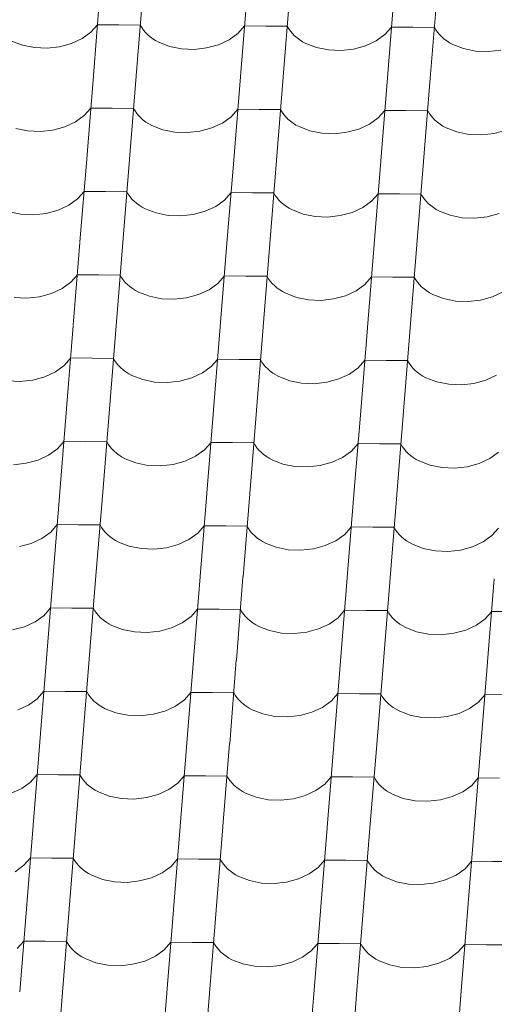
# Model space of a CAD drawing. Header units: millimetres. Extents: x -124639 to 133188, y -48358 to 76648.
# Tile 34 of 49: x 5947 to 6478, y 8416 to 9518. Entities that reach past the tile are written whole.
import ezdxf

# ---------------------------------------------------------------- set-up
doc = ezdxf.new("R2010")
doc.units = ezdxf.units.MM
doc.header["$MEASUREMENT"] = 0
doc.layers.add('Výplně - Povrchové', color=7, linetype='Continuous')

# ---------------------------------------------------------------- blocks, each defined once
blk = doc.blocks.new('*X2')
at = {"layer": 'Výplně - Povrchové', "color": 7, "linetype": 'Continuous', "lineweight": 13}
for p, q in [((6036.6, 9549), (6029.1, 9456)), ((6084.5, 9548.6), (6077, 9455.6)), ((6201.2, 9547.7), (6193.8, 9454.8)), ((6249.2, 9547.3), (6241.7, 9454.4)), ((6365.9, 9546.4), (6358.4, 9453.5)), ((6413.8, 9546.1), (6406.3, 9453.1)), ((6016.5, 9497.2), (6026.3, 9504.3)), ((6026.3, 9504.3), (6033.7, 9512.7)), ((6057.6, 9512.5), (6033.7, 9512.7)), ((6081.6, 9512.3), (6057.6, 9512.5)), ((6081.6, 9512.3), (6083.2, 9509.5)), ((6083.2, 9509.5), (6085.1, 9506.8)), ((6085.1, 9506.8), (6087.3, 9504.2)), ((6087.3, 9504.2), (6089.8, 9501.7)), ((6191, 9503.1), (6198.3, 9511.4)), ((6222.3, 9511.3), (6198.3, 9511.4)), ((6246.2, 9511.1), (6222.3, 9511.3)), ((6246.2, 9511.1), (6247.8, 9508.3)), ((6247.8, 9508.3), (6249.7, 9505.5)), ((6249.7, 9505.5), (6251.9, 9502.9)), ((6355.6, 9501.8), (6363, 9510.2)), ((6386.9, 9510), (6363, 9510.2)), ((6410.9, 9509.8), (6386.9, 9510)), ((6410.9, 9509.8), (6412.5, 9507)), ((6412.5, 9507), (6414.4, 9504.3)), ((6414.4, 9504.3), (6416.6, 9501.7)), ((5937.6, 9494.5), (5949.6, 9489.8)), ((6004.6, 9491.7), (6016.5, 9497.2)), ((6089.8, 9501.7), (6092.5, 9499.3)), ((6092.5, 9499.3), (6095.5, 9497.1)), ((6095.5, 9497.1), (6098.8, 9495.1)), ((6098.8, 9495.1), (6102.2, 9493.2)), ((6102.2, 9493.2), (6114.3, 9488.5)), ((6169.2, 9490.4), (6181.1, 9496)), ((6181.1, 9496), (6191, 9503.1)), ((6251.9, 9502.9), (6254.4, 9500.4)), ((6254.4, 9500.4), (6257.2, 9498.1)), ((6257.2, 9498.1), (6260.2, 9495.9)), ((6260.2, 9495.9), (6263.4, 9493.8)), ((6263.4, 9493.8), (6266.9, 9491.9)), ((6333.9, 9489.2), (6345.8, 9494.7)), ((6345.8, 9494.7), (6355.6, 9501.8)), ((6416.6, 9501.7), (6419.1, 9499.2)), ((6419.1, 9499.2), (6421.8, 9496.8)), ((6421.8, 9496.8), (6424.8, 9494.6)), ((6424.8, 9494.6), (6428, 9492.6)), ((5949.6, 9489.8), (5963, 9487.1)), ((5963, 9487.1), (5977.2, 9486.5)), ((5977.2, 9486.5), (5991.2, 9488.1)), ((5991.2, 9488.1), (6004.6, 9491.7)), ((6114.3, 9488.5), (6127.7, 9485.8)), ((6127.7, 9485.8), (6141.8, 9485.2)), ((6141.8, 9485.2), (6155.9, 9486.8)), ((6155.9, 9486.8), (6169.2, 9490.4)), ((6266.9, 9491.9), (6278.9, 9487.3)), ((6278.9, 9487.3), (6292.3, 9484.6)), ((6292.3, 9484.6), (6306.4, 9484)), ((6306.4, 9484), (6320.5, 9485.5)), ((6320.5, 9485.5), (6333.9, 9489.2)), ((6428, 9492.6), (6431.5, 9490.7)), ((6431.5, 9490.7), (6443.6, 9486)), ((6443.6, 9486), (6457, 9483.3)), ((6457, 9483.3), (6471.1, 9482.7)), ((6471.1, 9482.7), (6485.2, 9484.3)), ((6029.1, 9455.7), (6021.6, 9362.7)), ((6077, 9455.3), (6069.5, 9362.4)), ((6193.7, 9454.4), (6186.3, 9361.5)), ((6241.7, 9454.1), (6234.2, 9361.1)), ((6358.4, 9453.2), (6350.9, 9360.2)), ((6406.3, 9452.8), (6398.8, 9359.8)), ((6018.8, 9411.1), (6026.2, 9419.4)), ((6050.1, 9419.2), (6026.2, 9419.4)), ((6074.1, 9419), (6050.1, 9419.2)), ((6074.1, 9419), (6075.7, 9416.2)), ((6075.7, 9416.2), (6077.6, 9413.5)), ((6183.5, 9409.8), (6190.8, 9418.2)), ((6214.8, 9418), (6190.8, 9418.2)), ((6238.7, 9417.8), (6214.8, 9418)), ((6238.7, 9417.8), (6240.3, 9415)), ((6348.1, 9408.5), (6355.5, 9416.9)), ((6379.4, 9416.7), (6355.5, 9416.9)), ((6403.4, 9416.5), (6379.4, 9416.7)), ((6403.4, 9416.5), (6405, 9413.7)), ((6009, 9403.9), (6018.8, 9411.1)), ((6077.6, 9413.5), (6079.8, 9410.9)), ((6079.8, 9410.9), (6082.3, 9408.4)), ((6082.3, 9408.4), (6085, 9406.1)), ((6085, 9406.1), (6088, 9403.8)), ((6173.6, 9402.7), (6183.5, 9409.8)), ((6240.3, 9415), (6242.2, 9412.3)), ((6242.2, 9412.3), (6244.4, 9409.6)), ((6244.4, 9409.6), (6246.9, 9407.1)), ((6246.9, 9407.1), (6249.7, 9404.8)), ((6249.7, 9404.8), (6252.7, 9402.6)), ((6338.3, 9401.4), (6348.1, 9408.5)), ((6405, 9413.7), (6406.9, 9411)), ((6406.9, 9411), (6409.1, 9408.4)), ((6409.1, 9408.4), (6411.6, 9405.9)), ((6411.6, 9405.9), (6414.3, 9403.5)), ((5942.1, 9396.5), (5955.5, 9393.8)), ((5955.5, 9393.8), (5969.7, 9393.2)), ((5969.7, 9393.2), (5983.7, 9394.8)), ((5983.7, 9394.8), (5997.1, 9398.4)), ((5997.1, 9398.4), (6009, 9403.9)), ((6088, 9403.8), (6091.3, 9401.8)), ((6091.3, 9401.8), (6094.7, 9399.9)), ((6094.7, 9399.9), (6106.8, 9395.2)), ((6106.8, 9395.2), (6120.2, 9392.5)), ((6148.4, 9393.5), (6161.7, 9397.2)), ((6161.7, 9397.2), (6173.6, 9402.7)), ((6252.7, 9402.6), (6255.9, 9400.5)), ((6255.9, 9400.5), (6259.4, 9398.7)), ((6259.4, 9398.7), (6271.4, 9394)), ((6271.4, 9394), (6284.8, 9391.3)), ((6313, 9392.3), (6326.4, 9395.9)), ((6326.4, 9395.9), (6338.3, 9401.4)), ((6414.3, 9403.5), (6417.3, 9401.3)), ((6417.3, 9401.3), (6420.5, 9399.3)), ((6420.5, 9399.3), (6424, 9397.4)), ((6424, 9397.4), (6436.1, 9392.7)), ((6477.7, 9391), (6491, 9394.6)), ((6120.2, 9392.5), (6134.3, 9392)), ((6134.3, 9392), (6148.4, 9393.5)), ((6284.8, 9391.3), (6298.9, 9390.7)), ((6298.9, 9390.7), (6313, 9392.3)), ((6436.1, 9392.7), (6449.5, 9390)), ((6449.5, 9390), (6463.6, 9389.4)), ((6463.6, 9389.4), (6477.7, 9391)), ((6021.6, 9362.4), (6014.1, 9269.5)), ((6069.5, 9362), (6062, 9269.1)), ((6186.2, 9361.1), (6178.7, 9268.2)), ((6234.2, 9360.8), (6226.7, 9267.8)), ((6350.9, 9359.9), (6343.4, 9266.9)), ((6398.8, 9359.5), (6391.3, 9266.6)), ((6001.5, 9310.7), (6011.3, 9317.8)), ((6011.3, 9317.8), (6018.7, 9326.1)), ((6042.6, 9326), (6018.7, 9326.1)), ((6066.6, 9325.8), (6042.6, 9326)), ((6066.6, 9325.8), (6068.2, 9323)), ((6068.2, 9323), (6070.1, 9320.2)), ((6070.1, 9320.2), (6072.3, 9317.6)), ((6072.3, 9317.6), (6074.8, 9315.1)), ((6166.1, 9309.4), (6176, 9316.5)), ((6176, 9316.5), (6183.3, 9324.9)), ((6207.3, 9324.7), (6183.3, 9324.9)), ((6231.2, 9324.5), (6207.3, 9324.7)), ((6231.2, 9324.5), (6232.8, 9321.7)), ((6232.8, 9321.7), (6234.7, 9319)), ((6234.7, 9319), (6236.9, 9316.4)), ((6340.6, 9315.3), (6348, 9323.6)), ((6371.9, 9323.4), (6348, 9323.6)), ((6395.9, 9323.2), (6371.9, 9323.4)), ((6395.9, 9323.2), (6397.5, 9320.4)), ((6397.5, 9320.4), (6399.4, 9317.7)), ((6399.4, 9317.7), (6401.6, 9315.1)), ((5989.6, 9305.1), (6001.5, 9310.7)), ((6074.8, 9315.1), (6077.5, 9312.8)), ((6077.5, 9312.8), (6080.5, 9310.6)), ((6080.5, 9310.6), (6083.8, 9308.5)), ((6083.8, 9308.5), (6087.2, 9306.6)), ((6087.2, 9306.6), (6099.3, 9302)), ((6154.2, 9303.9), (6166.1, 9309.4)), ((6236.9, 9316.4), (6239.4, 9313.9)), ((6239.4, 9313.9), (6242.2, 9311.5)), ((6242.2, 9311.5), (6245.2, 9309.3)), ((6245.2, 9309.3), (6248.4, 9307.3)), ((6248.4, 9307.3), (6251.9, 9305.4)), ((6318.9, 9302.6), (6330.8, 9308.1)), ((6330.8, 9308.1), (6340.6, 9315.3)), ((6401.6, 9315.1), (6404, 9312.6)), ((6404, 9312.6), (6406.8, 9310.2)), ((6406.8, 9310.2), (6409.8, 9308)), ((6409.8, 9308), (6413, 9306)), ((6413, 9306), (6416.5, 9304.1)), ((5934.6, 9303.2), (5948, 9300.5)), ((5948, 9300.5), (5962.2, 9299.9)), ((5962.2, 9299.9), (5976.2, 9301.5)), ((5976.2, 9301.5), (5989.6, 9305.1)), ((6099.3, 9302), (6112.7, 9299.3)), ((6112.7, 9299.3), (6126.8, 9298.7)), ((6126.8, 9298.7), (6140.9, 9300.2)), ((6140.9, 9300.2), (6154.2, 9303.9)), ((6251.9, 9305.4), (6263.9, 9300.7)), ((6263.9, 9300.7), (6277.3, 9298)), ((6277.3, 9298), (6291.4, 9297.4)), ((6291.4, 9297.4), (6305.5, 9299)), ((6305.5, 9299), (6318.9, 9302.6)), ((6416.5, 9304.1), (6428.6, 9299.4)), ((6428.6, 9299.4), (6442, 9296.7)), ((6442, 9296.7), (6456.1, 9296.1)), ((6456.1, 9296.1), (6470.2, 9297.7)), ((6470.2, 9297.7), (6483.5, 9301.4)), ((6014.1, 9269.1), (6006.6, 9176.2)), ((6062, 9268.8), (6054.5, 9175.8)), ((6178.7, 9267.9), (6171.2, 9174.9)), ((6226.7, 9267.5), (6219.2, 9174.5)), ((6343.4, 9266.6), (6335.9, 9173.6)), ((6391.3, 9266.2), (6383.8, 9173.3)), ((6003.8, 9224.5), (6011.2, 9232.9)), ((6035.1, 9232.7), (6011.2, 9232.9)), ((6059.1, 9232.5), (6035.1, 9232.7)), ((6059.1, 9232.5), (6060.7, 9229.7)), ((6060.7, 9229.7), (6062.6, 9227)), ((6168.5, 9223.2), (6175.8, 9231.6)), ((6199.8, 9231.4), (6175.8, 9231.6)), ((6223.7, 9231.2), (6199.8, 9231.4)), ((6223.7, 9231.2), (6225.3, 9228.4)), ((6225.3, 9228.4), (6227.2, 9225.7)), ((6333.1, 9222), (6340.5, 9230.3)), ((6364.4, 9230.1), (6340.5, 9230.3)), ((6388.4, 9230), (6364.4, 9230.1)), ((6388.4, 9230), (6390, 9227.2)), ((5982.1, 9211.9), (5994, 9217.4)), ((5994, 9217.4), (6003.8, 9224.5)), ((6062.6, 9227), (6064.8, 9224.3)), ((6064.8, 9224.3), (6067.3, 9221.8)), ((6067.3, 9221.8), (6070, 9219.5)), ((6070, 9219.5), (6073, 9217.3)), ((6073, 9217.3), (6076.2, 9215.2)), ((6158.6, 9216.1), (6168.5, 9223.2)), ((6227.2, 9225.7), (6229.4, 9223.1)), ((6229.4, 9223.1), (6231.9, 9220.6)), ((6231.9, 9220.6), (6234.6, 9218.2)), ((6234.6, 9218.2), (6237.7, 9216)), ((6323.3, 9214.9), (6333.1, 9222)), ((6390, 9227.2), (6391.9, 9224.4)), ((6391.9, 9224.4), (6394.1, 9221.8)), ((6394.1, 9221.8), (6396.5, 9219.3)), ((6396.5, 9219.3), (6399.3, 9217)), ((5940.5, 9207.2), (5954.6, 9206.7)), ((5954.6, 9206.7), (5968.7, 9208.2)), ((5968.7, 9208.2), (5982.1, 9211.9)), ((6076.2, 9215.2), (6079.7, 9213.4)), ((6079.7, 9213.4), (6091.8, 9208.7)), ((6091.8, 9208.7), (6105.2, 9206)), ((6119.3, 9205.4), (6133.4, 9207)), ((6133.4, 9207), (6146.7, 9210.6)), ((6146.7, 9210.6), (6158.6, 9216.1)), ((6237.7, 9216), (6240.9, 9214)), ((6240.9, 9214), (6244.4, 9212.1)), ((6244.4, 9212.1), (6256.4, 9207.4)), ((6256.4, 9207.4), (6269.8, 9204.7)), ((6298, 9205.7), (6311.3, 9209.3)), ((6311.3, 9209.3), (6323.3, 9214.9)), ((6399.3, 9217), (6402.3, 9214.8)), ((6402.3, 9214.8), (6405.5, 9212.7)), ((6405.5, 9212.7), (6409, 9210.8)), ((6409, 9210.8), (6421.1, 9206.1)), ((6462.7, 9204.4), (6476, 9208.1)), ((6476, 9208.1), (6487.9, 9213.6)), ((6105.2, 9206), (6119.3, 9205.4)), ((6269.8, 9204.7), (6283.9, 9204.1)), ((6283.9, 9204.1), (6298, 9205.7)), ((6421.1, 9206.1), (6434.5, 9203.4)), ((6434.5, 9203.4), (6448.6, 9202.9)), ((6448.6, 9202.9), (6462.7, 9204.4)), ((6006.6, 9175.8), (5999.1, 9082.9)), ((6054.5, 9175.5), (6047, 9082.5)), ((6171.2, 9174.6), (6163.7, 9081.6)), ((6219.2, 9174.2), (6211.7, 9081.3)), ((6335.9, 9173.3), (6328.4, 9080.4)), ((6383.8, 9172.9), (6376.3, 9080)), ((5986.5, 9124.1), (5996.3, 9131.2)), ((5996.3, 9131.2), (6003.7, 9139.6)), ((6027.6, 9139.4), (6003.7, 9139.6)), ((6051.6, 9139.2), (6027.6, 9139.4)), ((6051.6, 9139.2), (6053.2, 9136.4)), ((6053.2, 9136.4), (6055.1, 9133.7)), ((6055.1, 9133.7), (6057.3, 9131.1)), ((6057.3, 9131.1), (6059.8, 9128.6)), ((6151.1, 9122.8), (6161, 9130)), ((6161, 9130), (6168.3, 9138.3)), ((6192.3, 9138.1), (6168.3, 9138.3)), ((6216.2, 9137.9), (6192.3, 9138.1)), ((6216.2, 9137.9), (6217.8, 9135.1)), ((6217.8, 9135.1), (6219.7, 9132.4)), ((6219.7, 9132.4), (6221.9, 9129.8)), ((6221.9, 9129.8), (6224.4, 9127.3)), ((6325.6, 9128.7), (6332.9, 9137.1)), ((6356.9, 9136.9), (6332.9, 9137.1)), ((6380.9, 9136.7), (6356.9, 9136.9)), ((6380.9, 9136.7), (6382.5, 9133.9)), ((6382.5, 9133.9), (6384.4, 9131.1)), ((6384.4, 9131.1), (6386.6, 9128.5)), ((5961.2, 9114.9), (5974.6, 9118.6)), ((5974.6, 9118.6), (5986.5, 9124.1)), ((6059.8, 9128.6), (6062.5, 9126.2)), ((6062.5, 9126.2), (6065.5, 9124)), ((6065.5, 9124), (6068.7, 9122)), ((6068.7, 9122), (6072.2, 9120.1)), ((6072.2, 9120.1), (6084.3, 9115.4)), ((6139.2, 9117.3), (6151.1, 9122.8)), ((6224.4, 9127.3), (6227.1, 9124.9)), ((6227.1, 9124.9), (6230.1, 9122.7)), ((6230.1, 9122.7), (6233.4, 9120.7)), ((6233.4, 9120.7), (6236.9, 9118.8)), ((6236.9, 9118.8), (6248.9, 9114.1)), ((6303.8, 9116.1), (6315.8, 9121.6)), ((6315.8, 9121.6), (6325.6, 9128.7)), ((6386.6, 9128.5), (6389, 9126)), ((6389, 9126), (6391.8, 9123.7)), ((6391.8, 9123.7), (6394.8, 9121.5)), ((6394.8, 9121.5), (6398, 9119.4)), ((6398, 9119.4), (6401.5, 9117.5)), ((6468.5, 9114.8), (6480.4, 9120.3)), ((5933, 9114), (5947.1, 9113.4)), ((5947.1, 9113.4), (5961.2, 9114.9)), ((6084.3, 9115.4), (6097.7, 9112.7)), ((6097.7, 9112.7), (6111.8, 9112.1)), ((6111.8, 9112.1), (6125.9, 9113.7)), ((6125.9, 9113.7), (6139.2, 9117.3)), ((6248.9, 9114.1), (6262.3, 9111.4)), ((6262.3, 9111.4), (6276.4, 9110.8)), ((6276.4, 9110.8), (6290.5, 9112.4)), ((6290.5, 9112.4), (6303.8, 9116.1)), ((6401.5, 9117.5), (6413.5, 9112.9)), ((6413.5, 9112.9), (6427, 9110.2)), ((6427, 9110.2), (6441.1, 9109.6)), ((6441.1, 9109.6), (6455.2, 9111.2)), ((6455.2, 9111.2), (6468.5, 9114.8)), ((5999.1, 9082.6), (5991.6, 8989.6)), ((6047, 9082.2), (6039.5, 8989.2)), ((6163.7, 9081.3), (6156.2, 8988.3)), ((6211.7, 9080.9), (6204.2, 8988)), ((6328.4, 9080), (6320.9, 8987.1)), ((6376.3, 9079.7), (6368.8, 8986.7)), ((5988.8, 9037.9), (5996.2, 9046.3)), ((6020.1, 9046.1), (5996.2, 9046.3)), ((6044.1, 9045.9), (6020.1, 9046.1)), ((6044.1, 9045.9), (6045.7, 9043.1)), ((6045.7, 9043.1), (6047.6, 9040.4)), ((6153.5, 9036.7), (6160.8, 9045)), ((6184.8, 9044.8), (6160.8, 9045)), ((6208.7, 9044.7), (6184.8, 9044.8)), ((6208.7, 9044.7), (6210.3, 9041.9)), ((6210.3, 9041.9), (6212.2, 9039.1)), ((6318.1, 9035.4), (6325.4, 9043.8)), ((6349.4, 9043.6), (6325.4, 9043.8)), ((6373.4, 9043.4), (6349.4, 9043.6)), ((6373.4, 9043.4), (6375, 9040.6)), ((5967.1, 9025.3), (5979, 9030.8)), ((5979, 9030.8), (5988.8, 9037.9)), ((6047.6, 9040.4), (6049.8, 9037.8)), ((6049.8, 9037.8), (6052.3, 9035.3)), ((6052.3, 9035.3), (6055, 9032.9)), ((6055, 9032.9), (6058, 9030.7)), ((6058, 9030.7), (6061.2, 9028.7)), ((6143.6, 9029.6), (6153.5, 9036.7)), ((6212.2, 9039.1), (6214.4, 9036.5)), ((6214.4, 9036.5), (6216.9, 9034)), ((6216.9, 9034), (6219.6, 9031.7)), ((6219.6, 9031.7), (6222.6, 9029.5)), ((6308.2, 9028.3), (6318.1, 9035.4)), ((6375, 9040.6), (6376.9, 9037.9)), ((6376.9, 9037.9), (6379.1, 9035.3)), ((6379.1, 9035.3), (6381.5, 9032.8)), ((6381.5, 9032.8), (6384.3, 9030.4)), ((6384.3, 9030.4), (6387.3, 9028.2)), ((6472.9, 9027), (6482.8, 9034.1)), ((5939.6, 9020.1), (5953.7, 9021.7)), ((5953.7, 9021.7), (5967.1, 9025.3)), ((6061.2, 9028.7), (6064.7, 9026.8)), ((6064.7, 9026.8), (6076.8, 9022.1)), ((6076.8, 9022.1), (6090.2, 9019.4)), ((6090.2, 9019.4), (6104.3, 9018.8)), ((6104.3, 9018.8), (6118.4, 9020.4)), ((6118.4, 9020.4), (6131.7, 9024)), ((6131.7, 9024), (6143.6, 9029.6)), ((6222.6, 9029.5), (6225.9, 9027.4)), ((6225.9, 9027.4), (6229.4, 9025.5)), ((6229.4, 9025.5), (6241.4, 9020.8)), ((6241.4, 9020.8), (6254.8, 9018.1)), ((6268.9, 9017.6), (6283, 9019.1)), ((6283, 9019.1), (6296.3, 9022.8)), ((6296.3, 9022.8), (6308.2, 9028.3)), ((6387.3, 9028.2), (6390.5, 9026.1)), ((6390.5, 9026.1), (6394, 9024.3)), ((6394, 9024.3), (6406, 9019.6)), ((6406, 9019.6), (6419.5, 9016.9)), ((6447.7, 9017.9), (6461, 9021.5)), ((6461, 9021.5), (6472.9, 9027)), ((6254.8, 9018.1), (6268.9, 9017.6)), ((6419.5, 9016.9), (6433.6, 9016.3)), ((6433.6, 9016.3), (6447.7, 9017.9)), ((5991.6, 8989.3), (5984.1, 8896.3)), ((6039.5, 8988.9), (6032, 8896)), ((6156.2, 8988), (6148.7, 8895.1)), ((6204.1, 8987.6), (6196.7, 8894.7)), ((6320.9, 8986.8), (6313.4, 8893.8)), ((6368.8, 8986.4), (6361.3, 8893.4)), ((5981.3, 8944.7), (5988.7, 8953)), ((6012.6, 8952.8), (5988.7, 8953)), ((6036.6, 8952.6), (6012.6, 8952.8)), ((5971.5, 8937.5), (5981.3, 8944.7)), ((6036.6, 8952.6), (6038.2, 8949.8)), ((6038.2, 8949.8), (6040.1, 8947.1)), ((6040.1, 8947.1), (6042.3, 8944.5)), ((6042.3, 8944.5), (6044.8, 8942)), ((6044.8, 8942), (6047.5, 8939.6)), ((6136.1, 8936.3), (6146, 8943.4)), ((6146, 8943.4), (6153.3, 8951.8)), ((6177.3, 8951.6), (6153.3, 8951.8)), ((6201.2, 8951.4), (6177.3, 8951.6)), ((6201.2, 8951.4), (6202.8, 8948.6)), ((6202.8, 8948.6), (6204.7, 8945.8)), ((6204.7, 8945.8), (6206.9, 8943.2)), ((6206.9, 8943.2), (6209.4, 8940.7)), ((6300.7, 8935), (6310.6, 8942.1)), ((6310.6, 8942.1), (6317.9, 8950.5)), ((6341.9, 8950.3), (6317.9, 8950.5)), ((6365.9, 8950.1), (6341.9, 8950.3)), ((6365.9, 8950.1), (6367.5, 8947.3)), ((6367.5, 8947.3), (6369.4, 8944.6)), ((6369.4, 8944.6), (6371.6, 8942)), ((6371.6, 8942), (6374, 8939.5)), ((6475.3, 8940.9), (6482.6, 8949.2)), ((5946.2, 8928.4), (5959.6, 8932)), ((5959.6, 8932), (5971.5, 8937.5)), ((6047.5, 8939.6), (6050.5, 8937.4)), ((6050.5, 8937.4), (6053.7, 8935.4)), ((6053.7, 8935.4), (6057.2, 8933.5)), ((6057.2, 8933.5), (6069.3, 8928.8)), ((6110.9, 8927.1), (6124.2, 8930.8)), ((6124.2, 8930.8), (6136.1, 8936.3)), ((6209.4, 8940.7), (6212.1, 8938.4)), ((6212.1, 8938.4), (6215.1, 8936.2)), ((6215.1, 8936.2), (6218.4, 8934.1)), ((6218.4, 8934.1), (6221.9, 8932.2)), ((6221.9, 8932.2), (6233.9, 8927.6)), ((6288.8, 8929.5), (6300.7, 8935)), ((6374, 8939.5), (6376.8, 8937.1)), ((6376.8, 8937.1), (6379.8, 8934.9)), ((6379.8, 8934.9), (6383, 8932.9)), ((6383, 8932.9), (6386.5, 8931)), ((6386.5, 8931), (6398.5, 8926.3)), ((6453.5, 8928.2), (6465.4, 8933.7)), ((6465.4, 8933.7), (6475.3, 8940.9)), ((6069.3, 8928.8), (6082.7, 8926.1)), ((6082.7, 8926.1), (6096.8, 8925.5)), ((6096.8, 8925.5), (6110.9, 8927.1)), ((6233.9, 8927.6), (6247.3, 8924.9)), ((6247.3, 8924.9), (6261.4, 8924.3)), ((6261.4, 8924.3), (6275.5, 8925.9)), ((6275.5, 8925.9), (6288.8, 8929.5)), ((6398.5, 8926.3), (6412, 8923.6)), ((6412, 8923.6), (6426.1, 8923)), ((6426.1, 8923), (6440.2, 8924.6)), ((6440.2, 8924.6), (6453.5, 8928.2)), ((5984.1, 8896), (5976.6, 8803)), ((6032, 8895.6), (6024.5, 8802.7)), ((6148.7, 8894.7), (6141.2, 8801.8)), ((6196.6, 8894.4), (6189.2, 8801.4)), ((6313.4, 8893.5), (6305.9, 8800.5)), ((6361.3, 8893.1), (6353.8, 8800.2)), ((6478, 8892.2), (6470.5, 8799.3)), ((5973.8, 8851.4), (5981.2, 8859.7)), ((6005.1, 8859.5), (5981.2, 8859.7)), ((6029.1, 8859.4), (6005.1, 8859.5)), ((6029.1, 8859.4), (6030.7, 8856.5)), ((6030.7, 8856.5), (6032.6, 8853.8)), ((6032.6, 8853.8), (6034.8, 8851.2)), ((6138.5, 8850.1), (6145.8, 8858.5)), ((6169.8, 8858.3), (6145.8, 8858.5)), ((6193.7, 8858.1), (6169.8, 8858.3)), ((6193.7, 8858.1), (6195.3, 8855.3)), ((6195.3, 8855.3), (6197.2, 8852.6)), ((6303.1, 8848.8), (6310.4, 8857.2)), ((6334.4, 8857), (6310.4, 8857.2)), ((6358.4, 8856.8), (6334.4, 8857)), ((6358.4, 8856.8), (6360, 8854)), ((6360, 8854), (6361.9, 8851.3)), ((6467.8, 8847.6), (6475.1, 8855.9)), ((6499.1, 8855.8), (6475.1, 8855.9)), ((5952.1, 8838.7), (5964, 8844.3)), ((5964, 8844.3), (5973.8, 8851.4)), ((6034.8, 8851.2), (6037.2, 8848.7)), ((6037.2, 8848.7), (6040, 8846.4)), ((6040, 8846.4), (6043, 8844.2)), ((6043, 8844.2), (6046.2, 8842.1)), ((6116.7, 8837.5), (6128.6, 8843)), ((6128.6, 8843), (6138.5, 8850.1)), ((6197.2, 8852.6), (6199.4, 8850)), ((6199.4, 8850), (6201.9, 8847.5)), ((6201.9, 8847.5), (6204.6, 8845.1)), ((6204.6, 8845.1), (6207.6, 8842.9)), ((6207.6, 8842.9), (6210.9, 8840.8)), ((6293.2, 8841.7), (6303.1, 8848.8)), ((6361.9, 8851.3), (6364.1, 8848.7)), ((6364.1, 8848.7), (6366.5, 8846.2)), ((6366.5, 8846.2), (6369.3, 8843.8)), ((6369.3, 8843.8), (6372.3, 8841.6)), ((6457.9, 8840.5), (6467.8, 8847.6)), ((5938.7, 8835.1), (5952.1, 8838.7)), ((6046.2, 8842.1), (6049.7, 8840.2)), ((6049.7, 8840.2), (6061.8, 8835.5)), ((6061.8, 8835.5), (6075.2, 8832.8)), ((6075.2, 8832.8), (6089.3, 8832.3)), ((6089.3, 8832.3), (6103.4, 8833.8)), ((6103.4, 8833.8), (6116.7, 8837.5)), ((6210.9, 8840.8), (6214.3, 8839)), ((6214.3, 8839), (6226.4, 8834.3)), ((6226.4, 8834.3), (6239.8, 8831.6)), ((6239.8, 8831.6), (6253.9, 8831)), ((6253.9, 8831), (6268, 8832.6)), ((6268, 8832.6), (6281.3, 8836.2)), ((6281.3, 8836.2), (6293.2, 8841.7)), ((6372.3, 8841.6), (6375.5, 8839.6)), ((6375.5, 8839.6), (6379, 8837.7)), ((6379, 8837.7), (6391, 8833)), ((6391, 8833), (6404.5, 8830.3)), ((6432.7, 8831.3), (6446, 8834.9)), ((6446, 8834.9), (6457.9, 8840.5)), ((6404.5, 8830.3), (6418.6, 8829.7)), ((6418.6, 8829.7), (6432.7, 8831.3)), ((5976.6, 8802.7), (5969.1, 8709.8)), ((6024.5, 8802.3), (6017, 8709.4)), ((6141.2, 8801.5), (6133.7, 8708.5)), ((6189.1, 8801.1), (6181.7, 8708.1)), ((6305.9, 8800.2), (6298.4, 8707.2)), ((6353.8, 8799.8), (6346.3, 8706.9)), ((6470.5, 8798.9), (6463, 8706)), ((5966.3, 8758.1), (5973.7, 8766.5)), ((5997.6, 8766.3), (5973.7, 8766.5)), ((6021.6, 8766.1), (5997.6, 8766.3)), ((6021.6, 8766.1), (6023.2, 8763.3)), ((5956.5, 8751), (5966.3, 8758.1)), ((6023.2, 8763.3), (6025.1, 8760.5)), ((6025.1, 8760.5), (6027.3, 8757.9)), ((6027.3, 8757.9), (6029.7, 8755.4)), ((6029.7, 8755.4), (6032.5, 8753.1)), ((6121.1, 8749.7), (6131, 8756.8)), ((6131, 8756.8), (6138.3, 8765.2)), ((6162.3, 8765), (6138.3, 8765.2)), ((6186.2, 8764.8), (6162.3, 8765)), ((6186.2, 8764.8), (6187.8, 8762)), ((6187.8, 8762), (6189.7, 8759.3)), ((6189.7, 8759.3), (6191.9, 8756.7)), ((6191.9, 8756.7), (6194.4, 8754.2)), ((6285.7, 8748.4), (6295.6, 8755.6)), ((6295.6, 8755.6), (6302.9, 8763.9)), ((6326.9, 8763.7), (6302.9, 8763.9)), ((6350.9, 8763.6), (6326.9, 8763.7)), ((6350.9, 8763.6), (6352.5, 8760.7)), ((6352.5, 8760.7), (6354.4, 8758)), ((6354.4, 8758), (6356.6, 8755.4)), ((6356.6, 8755.4), (6359, 8752.9)), ((6450.4, 8747.2), (6460.3, 8754.3)), ((6460.3, 8754.3), (6467.6, 8762.7)), ((6491.6, 8762.5), (6467.6, 8762.7)), ((5944.5, 8745.5), (5956.5, 8751)), ((6032.5, 8753.1), (6035.5, 8750.9)), ((6035.5, 8750.9), (6038.7, 8748.8)), ((6038.7, 8748.8), (6042.2, 8746.9)), ((6042.2, 8746.9), (6054.3, 8742.3)), ((6095.9, 8740.6), (6109.2, 8744.2)), ((6109.2, 8744.2), (6121.1, 8749.7)), ((6194.4, 8754.2), (6197.1, 8751.8)), ((6197.1, 8751.8), (6200.1, 8749.6)), ((6200.1, 8749.6), (6203.4, 8747.6)), ((6203.4, 8747.6), (6206.8, 8745.7)), ((6206.8, 8745.7), (6218.9, 8741)), ((6273.8, 8742.9), (6285.7, 8748.4)), ((6359, 8752.9), (6361.8, 8750.6)), ((6361.8, 8750.6), (6364.8, 8748.4)), ((6364.8, 8748.4), (6368, 8746.3)), ((6368, 8746.3), (6371.5, 8744.4)), ((6371.5, 8744.4), (6383.5, 8739.7)), ((6438.5, 8741.7), (6450.4, 8747.2)), ((6054.3, 8742.3), (6067.7, 8739.6)), ((6067.7, 8739.6), (6081.8, 8739)), ((6081.8, 8739), (6095.9, 8740.6)), ((6218.9, 8741), (6232.3, 8738.3)), ((6232.3, 8738.3), (6246.4, 8737.7)), ((6246.4, 8737.7), (6260.5, 8739.3)), ((6260.5, 8739.3), (6273.8, 8742.9)), ((6383.5, 8739.7), (6397, 8737)), ((6397, 8737), (6411.1, 8736.5)), ((6411.1, 8736.5), (6425.2, 8738)), ((6425.2, 8738), (6438.5, 8741.7)), ((5969.1, 8709.4), (5961.6, 8616.5)), ((6017, 8709.1), (6009.5, 8616.1)), ((6133.7, 8708.2), (6126.2, 8615.2)), ((6181.6, 8707.8), (6174.2, 8614.9)), ((6298.4, 8706.9), (6290.9, 8614)), ((6346.3, 8706.5), (6338.8, 8613.6)), ((6463, 8705.6), (6455.5, 8612.7)), ((5958.8, 8664.8), (5966.1, 8673.2)), ((5990.1, 8673), (5966.1, 8673.2)), ((6014.1, 8672.8), (5990.1, 8673)), ((6014.1, 8672.8), (6015.7, 8670)), ((6015.7, 8670), (6017.6, 8667.3)), ((6017.6, 8667.3), (6019.8, 8664.7)), ((6123.5, 8663.5), (6130.8, 8671.9)), ((6154.8, 8671.7), (6130.8, 8671.9)), ((6178.7, 8671.5), (6154.8, 8671.7)), ((6178.7, 8671.5), (6180.3, 8668.7)), ((6180.3, 8668.7), (6182.2, 8666)), ((6182.2, 8666), (6184.4, 8663.4)), ((6288.1, 8662.3), (6295.4, 8670.6)), ((6319.4, 8670.5), (6295.4, 8670.6)), ((6343.4, 8670.3), (6319.4, 8670.5)), ((6343.4, 8670.3), (6345, 8667.5)), ((6345, 8667.5), (6346.9, 8664.7)), ((6452.8, 8661), (6460.1, 8669.4)), ((6484, 8669.2), (6460.1, 8669.4)), ((5937, 8652.2), (5948.9, 8657.7)), ((5948.9, 8657.7), (5958.8, 8664.8)), ((6019.8, 8664.7), (6022.2, 8662.2)), ((6022.2, 8662.2), (6025, 8659.8)), ((6025, 8659.8), (6028, 8657.6)), ((6028, 8657.6), (6031.2, 8655.5)), ((6031.2, 8655.5), (6034.7, 8653.7)), ((6101.7, 8650.9), (6113.6, 8656.4)), ((6113.6, 8656.4), (6123.5, 8663.5)), ((6184.4, 8663.4), (6186.9, 8660.9)), ((6186.9, 8660.9), (6189.6, 8658.5)), ((6189.6, 8658.5), (6192.6, 8656.3)), ((6192.6, 8656.3), (6195.9, 8654.3)), ((6266.3, 8649.6), (6278.2, 8655.2)), ((6278.2, 8655.2), (6288.1, 8662.3)), ((6346.9, 8664.7), (6349.1, 8662.1)), ((6349.1, 8662.1), (6351.5, 8659.6)), ((6351.5, 8659.6), (6354.3, 8657.3)), ((6354.3, 8657.3), (6357.3, 8655.1)), ((6357.3, 8655.1), (6360.5, 8653)), ((6442.9, 8653.9), (6452.8, 8661)), ((6034.7, 8653.7), (6046.7, 8649)), ((6046.7, 8649), (6060.2, 8646.3)), ((6060.2, 8646.3), (6074.3, 8645.7)), ((6074.3, 8645.7), (6088.4, 8647.3)), ((6088.4, 8647.3), (6101.7, 8650.9)), ((6195.9, 8654.3), (6199.3, 8652.4)), ((6199.3, 8652.4), (6211.4, 8647.7)), ((6211.4, 8647.7), (6224.8, 8645)), ((6224.8, 8645), (6238.9, 8644.4)), ((6238.9, 8644.4), (6253, 8646)), ((6253, 8646), (6266.3, 8649.6)), ((6360.5, 8653), (6364, 8651.1)), ((6364, 8651.1), (6376, 8646.5)), ((6376, 8646.5), (6389.5, 8643.8)), ((6403.6, 8643.2), (6417.6, 8644.7)), ((6417.6, 8644.7), (6431, 8648.4)), ((6431, 8648.4), (6442.9, 8653.9)), ((6389.5, 8643.8), (6403.6, 8643.2)), ((5961.6, 8616.2), (5954.1, 8523.2)), ((6009.5, 8615.8), (6002, 8522.8)), ((6126.2, 8614.9), (6118.7, 8521.9)), ((6174.1, 8614.5), (6166.7, 8521.6)), ((6290.9, 8613.6), (6283.4, 8520.7)), ((6338.8, 8613.3), (6331.3, 8520.3)), ((6455.5, 8612.4), (6448, 8519.4)), ((5951.3, 8571.5), (5958.6, 8579.9)), ((5982.6, 8579.7), (5958.6, 8579.9)), ((6006.6, 8579.5), (5982.6, 8579.7)), ((6006.6, 8579.5), (6008.2, 8576.7)), ((6116, 8570.3), (6123.3, 8578.6)), ((6147.3, 8578.4), (6123.3, 8578.6)), ((6171.2, 8578.3), (6147.3, 8578.4)), ((6171.2, 8578.3), (6172.8, 8575.4)), ((5941.4, 8564.4), (5951.3, 8571.5)), ((6008.2, 8576.7), (6010.1, 8574)), ((6010.1, 8574), (6012.3, 8571.4)), ((6012.3, 8571.4), (6014.7, 8568.9)), ((6014.7, 8568.9), (6017.5, 8566.5)), ((6106.1, 8563.1), (6116, 8570.3)), ((6172.8, 8575.4), (6174.7, 8572.7)), ((6174.7, 8572.7), (6176.9, 8570.1)), ((6176.9, 8570.1), (6179.4, 8567.6)), ((6179.4, 8567.6), (6182.1, 8565.3)), ((6270.7, 8561.9), (6280.6, 8569)), ((6280.6, 8569), (6287.9, 8577.4)), ((6311.9, 8577.2), (6287.9, 8577.4)), ((6335.9, 8577), (6311.9, 8577.2)), ((6335.9, 8577), (6337.5, 8574.2)), ((6337.5, 8574.2), (6339.4, 8571.5)), ((6339.4, 8571.5), (6341.6, 8568.9)), ((6341.6, 8568.9), (6344, 8566.4)), ((6435.4, 8560.6), (6445.3, 8567.7)), ((6445.3, 8567.7), (6452.6, 8576.1)), ((6476.5, 8575.9), (6452.6, 8576.1)), ((6500.5, 8575.7), (6476.5, 8575.9)), ((6017.5, 8566.5), (6020.5, 8564.3)), ((6020.5, 8564.3), (6023.7, 8562.3)), ((6023.7, 8562.3), (6027.2, 8560.4)), ((6027.2, 8560.4), (6039.2, 8555.7)), ((6080.9, 8554), (6094.2, 8557.6)), ((6094.2, 8557.6), (6106.1, 8563.1)), ((6182.1, 8565.3), (6185.1, 8563.1)), ((6185.1, 8563.1), (6188.4, 8561)), ((6188.4, 8561), (6191.8, 8559.1)), ((6191.8, 8559.1), (6203.9, 8554.4)), ((6245.5, 8552.7), (6258.8, 8556.4)), ((6258.8, 8556.4), (6270.7, 8561.9)), ((6344, 8566.4), (6346.8, 8564)), ((6346.8, 8564), (6349.8, 8561.8)), ((6349.8, 8561.8), (6353, 8559.7)), ((6353, 8559.7), (6356.5, 8557.9)), ((6356.5, 8557.9), (6368.5, 8553.2)), ((6423.5, 8555.1), (6435.4, 8560.6)), ((6039.2, 8555.7), (6052.7, 8553)), ((6052.7, 8553), (6066.8, 8552.4)), ((6066.8, 8552.4), (6080.9, 8554)), ((6203.9, 8554.4), (6217.3, 8551.7)), ((6217.3, 8551.7), (6231.4, 8551.2)), ((6231.4, 8551.2), (6245.5, 8552.7)), ((6368.5, 8553.2), (6382, 8550.5)), ((6382, 8550.5), (6396.1, 8549.9)), ((6396.1, 8549.9), (6410.1, 8551.5)), ((6410.1, 8551.5), (6423.5, 8555.1)), ((5954.1, 8522.9), (5946.6, 8429.9)), ((6002, 8522.5), (5994.5, 8429.6)), ((6118.7, 8521.6), (6111.2, 8428.7)), ((6166.6, 8521.2), (6159.2, 8428.3)), ((6283.4, 8520.3), (6275.9, 8427.4)), ((6331.3, 8520), (6323.8, 8427)), ((6448, 8519.1), (6440.5, 8426.1)), ((5943.8, 8478.2), (5951.1, 8486.6)), ((5975.1, 8486.4), (5951.1, 8486.6)), ((5999.1, 8486.2), (5975.1, 8486.4)), ((5999.1, 8486.2), (6000.7, 8483.4)), ((6000.7, 8483.4), (6002.6, 8480.7)), ((6002.6, 8480.7), (6004.8, 8478.1)), ((6108.5, 8477), (6115.8, 8485.3)), ((6139.8, 8485.2), (6115.8, 8485.3)), ((6163.7, 8485), (6139.8, 8485.2)), ((6163.7, 8485), (6165.3, 8482.2)), ((6165.3, 8482.2), (6167.2, 8479.4)), ((6167.2, 8479.4), (6169.4, 8476.8)), ((6273.1, 8475.7), (6280.4, 8484.1)), ((6304.4, 8483.9), (6280.4, 8484.1)), ((6328.4, 8483.7), (6304.4, 8483.9)), ((6328.4, 8483.7), (6330, 8480.9)), ((6330, 8480.9), (6331.9, 8478.2)), ((6437.7, 8474.5), (6445.1, 8482.8)), ((6469, 8482.6), (6445.1, 8482.8)), ((6493, 8482.5), (6469, 8482.6)), ((6004.8, 8478.1), (6007.2, 8475.6)), ((6007.2, 8475.6), (6010, 8473.2)), ((6010, 8473.2), (6013, 8471)), ((6013, 8471), (6016.2, 8469)), ((6016.2, 8469), (6019.7, 8467.1)), ((6086.7, 8464.3), (6098.6, 8469.9)), ((6098.6, 8469.9), (6108.5, 8477)), ((6169.4, 8476.8), (6171.9, 8474.3)), ((6171.9, 8474.3), (6174.6, 8472)), ((6174.6, 8472), (6177.6, 8469.8)), ((6177.6, 8469.8), (6180.9, 8467.7)), ((6180.9, 8467.7), (6184.3, 8465.8)), ((6251.3, 8463.1), (6263.2, 8468.6)), ((6263.2, 8468.6), (6273.1, 8475.7)), ((6331.9, 8478.2), (6334.1, 8475.6)), ((6334.1, 8475.6), (6336.5, 8473.1)), ((6336.5, 8473.1), (6339.3, 8470.7)), ((6339.3, 8470.7), (6342.3, 8468.5)), ((6342.3, 8468.5), (6345.5, 8466.5)), ((6427.9, 8467.3), (6437.7, 8474.5)), ((6019.7, 8467.1), (6031.7, 8462.4)), ((6031.7, 8462.4), (6045.2, 8459.7)), ((6045.2, 8459.7), (6059.3, 8459.1)), ((6059.3, 8459.1), (6073.4, 8460.7)), ((6073.4, 8460.7), (6086.7, 8464.3)), ((6184.3, 8465.8), (6196.4, 8461.2)), ((6196.4, 8461.2), (6209.8, 8458.5)), ((6209.8, 8458.5), (6223.9, 8457.9)), ((6223.9, 8457.9), (6238, 8459.4)), ((6238, 8459.4), (6251.3, 8463.1)), ((6345.5, 8466.5), (6349, 8464.6)), ((6349, 8464.6), (6361, 8459.9)), ((6361, 8459.9), (6374.5, 8457.2)), ((6374.5, 8457.2), (6388.6, 8456.6)), ((6388.6, 8456.6), (6402.6, 8458.2)), ((6402.6, 8458.2), (6416, 8461.8)), ((6416, 8461.8), (6427.9, 8467.3)), ((5994.5, 8429.2), (5987, 8336.3)), ((6111.2, 8428.3), (6103.7, 8335.4)), ((6159.1, 8428), (6151.7, 8335)), ((6275.8, 8427.1), (6268.4, 8334.1)), ((6323.8, 8426.7), (6316.3, 8333.8)), ((6440.5, 8425.8), (6433, 8332.9))]:
    blk.add_line(p, q, dxfattribs=at)
blk = doc.blocks.new('výplň_1_1', base_point=(0, 0))
at = {"layer": 'Výplně - Povrchové', "color": 7, "linetype": 'Continuous', "lineweight": 13}
blk.add_blockref('*X2', (0, 0), dxfattribs=at)

msp = doc.modelspace()

# ---------------------------------------------------------------- block references
at = {"layer": 'Výplně - Povrchové', "color": 7, "linetype": 'Continuous', "lineweight": 13}
msp.add_blockref('výplň_1_1', (0, 0), dxfattribs=at)

doc.saveas('drawing.dxf')
